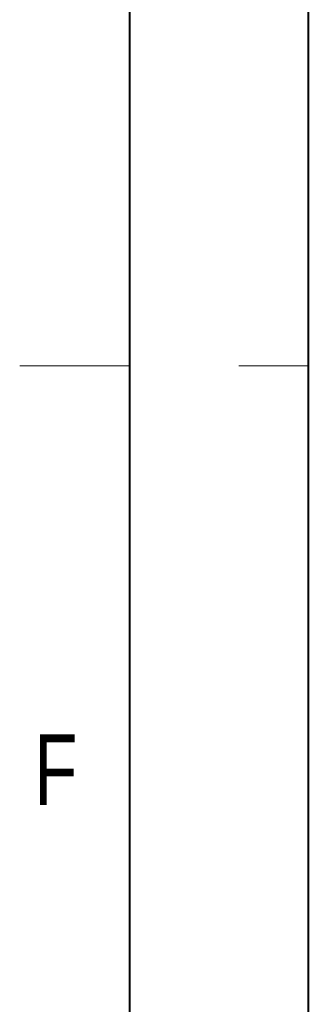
# Model space of a CAD drawing. Header units: millimetres. Extents: x 0 to 863, y 0 to 558.
# Tile 18 of 61: x 0 to 25, y 364 to 449. Entities that reach past the tile are written whole.
import ezdxf

# ---------------------------------------------------------------- set-up
doc = ezdxf.new("R2010")
doc.units = ezdxf.units.MM
doc.styles.add('SLDTEXTSTYLE0', font='TXT', dxfattribs={"width": 0.75})

msp = doc.modelspace()

# ---------------------------------------------------------------- linework, layer by layer
at = {"color": 7, "linetype": 'Continuous', "lineweight": 40}
for p, q in [((10, 10), (10, 548.8)), ((25.4, 546.1), (25.4, 12.7))]:
    msp.add_line(p, q, dxfattribs=at)
at = {"color": 7, "linetype": 'Continuous', "lineweight": 15}
msp.add_line((10, 419.1), (0.475, 419.1), dxfattribs=at)
at = {"color": 7, "linetype": 'Continuous', "lineweight": 0}
msp.add_line((25.4, 419.1), (19.4, 419.1), dxfattribs=at)

# ---------------------------------------------------------------- texts
at = {"color": 7, "linetype": 'Continuous', "lineweight": 0, "insert": (3.587, 387.289), "char_height": 6.096, "attachment_point": 2, "style": 'SLDTEXTSTYLE0'}
msp.add_mtext('F', dxfattribs=at)

doc.saveas('drawing.dxf')
